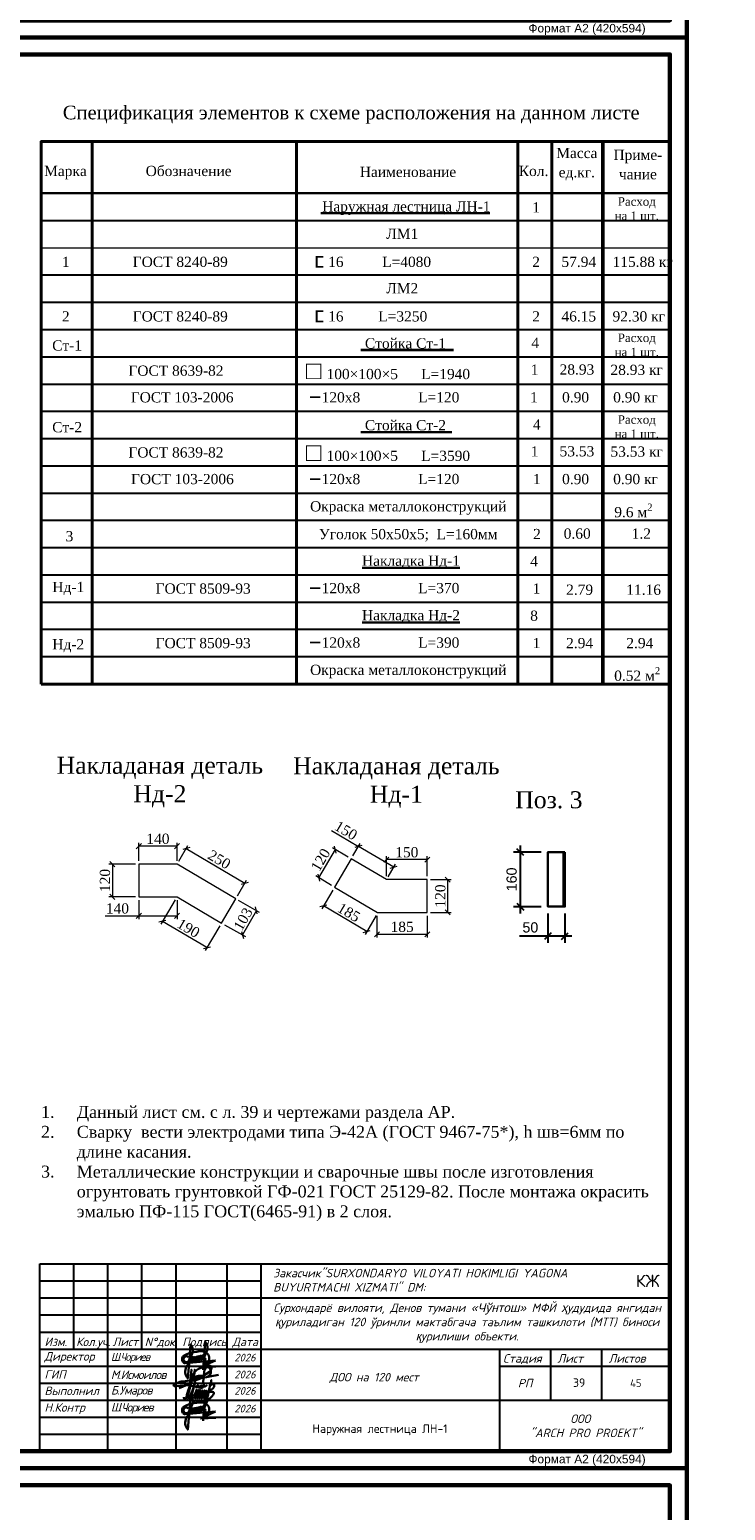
# Model space of a CAD drawing. Header units: millimetres. Extents: x 2063114 to 14983986, y -126020516 to 213791.
# Tile 145 of 256: x 2360492 to 2380922, y -1538238 to -1494772. Entities that reach past the tile are written whole.
import ezdxf
from ezdxf.enums import TextEntityAlignment as Align

# ---------------------------------------------------------------- set-up
doc = ezdxf.new("R2010")
doc.units = ezdxf.units.MM
doc.layers.get('Defpoints').update_dxf_attribs({"color": 6, "lineweight": 35})
for name, color, linetype, lineweight in [('0_Ном._пера__7', 7, 'Continuous', 30), ('TABL', 250, 'Continuous', 20), ('TEXT', 7, 'Continuous', 30), ('yol_Ном._пера__7', 7, 'Continuous', 30), ('АСО-Размеры-цепочки', 7, 'Continuous', 13), ('план', 7, 'Continuous', 20), ('Текст', 7, 'Continuous', 15), ('Фундаменты', 252, 'Continuous', 25)]:
    doc.layers.add(name, color=color, linetype=linetype, lineweight=lineweight)
doc.layers.add('_print', color=6, linetype='Continuous', lineweight=60, plot=False)
doc.styles.add('Ages', font='times.ttf')
doc.styles.add('GOST 2.304', font='isocpeur.ttf', dxfattribs={"oblique": 15})
doc.styles.add('PDF ISOCPEUR', font='isocpeur.ttf')
doc.styles.get("Standard").update_dxf_attribs({"font": 'arial.ttf'})
doc.styles.add('TIMES', font='times.ttf')
doc.styles.add('Times New Roman', font='times.ttf')
doc.styles.add('V@ler@Live', font='isocpeui.ttf')
doc.styles.add('СГЕНЕРИР_СТИЛЬ_1', font='times.ttf')
doc.styles.add('СГЕНЕРИР_СТИЛЬ_2', font='timesbd.ttf')
doc.dimstyles.new('10', dxfattribs={"dimtxt": 300, "dimasz": 200, "dimexe": 200, "dimexo": 200, "dimgap": 100, "dimtad": 1, "dimlfac": 0.1, "dimtxsty": 'Standard', "dimblk": 'OBLIQUE', "dimcen": 200, "dimdle": 200, "dimclrd": 256, "dimclre": 256, "dimclrt": 256, "dimadec": 0, "dimazin": 0, "dimtfac": 1, "dimtmove": 0, "dimatfit": 3, "dimldrblk": 'OBLIQUE', "dimfxl": 1, "dimlwd": -1, "dimlwe": -1, "dimarcsym": 0})
doc.dimstyles.new('Sabina 12.5', dxfattribs={"dimtxt": 300, "dimasz": 150, "dimexe": 100, "dimexo": 100, "dimgap": 63, "dimtad": 1, "dimdec": 0, "dimlfac": 0.125, "dimtxsty": 'Times New Roman', "dimblk": 'OBLIQUE', "dimcen": 100, "dimclrd": 256, "dimclre": 256, "dimclrt": 256, "dimadec": 0, "dimazin": 0, "dimtfac": 1, "dimtdec": 0, "dimtmove": 1, "dimatfit": 3, "dimfxl": 800, "dimfxlon": 1, "dimlwd": 13, "dimlwe": 13, "dimarcsym": 0})

# ---------------------------------------------------------------- blocks, each defined once
blk = doc.blocks.new('_Oblique')
at = {"color": 0, "linetype": 'ByBlock', "lineweight": -2}
blk.add_line((-0.5, -0.5), (0.5, 0.5), dxfattribs=at)
blk = doc.blocks.new('*D1098')
at = {"transparency": 16777216}
for p, q in [((2375510, -1518917), (2374700, -1518917)), ((2374900, -1518717), (2374900, -1520717)), ((2375510, -1520517), (2374700, -1520517))]:
    blk.add_line(p, q, dxfattribs=at)
at = {"layer": 'Defpoints', "color": 0, "lineweight": 30, "transparency": 16777216}
for p in [(2375710, -1518917), (2374900, -1520517), (2375710, -1520517)]:
    blk.add_point(p, dxfattribs=at)
at = {"transparency": 16777216, "xscale": 200, "yscale": 200, "zscale": 200}
for p, rotation in [((2374900, -1518917), 90), ((2374900, -1520517), 270)]:
    blk.add_blockref('_Oblique', p, dxfattribs=dict(at, rotation=rotation))
at = {"transparency": 16777216, "insert": (2374647, -1519717), "char_height": 300, "attachment_point": 5, "rotation": 90}
blk.add_mtext('160', dxfattribs=at)
blk = doc.blocks.new('*D1099')
at = {"transparency": 16777216}
for p, q in [((2375710, -1520717), (2375710, -1521580)), ((2376210, -1520717), (2376210, -1521580)), ((2375710, -1521380), (2374881, -1521380)), ((2376410, -1521380), (2375710, -1521380))]:
    blk.add_line(p, q, dxfattribs=at)
at = {"layer": 'Defpoints', "color": 0, "lineweight": 30, "transparency": 16777216}
for p in [(2375710, -1520517), (2376210, -1520517), (2375710, -1521380)]:
    blk.add_point(p, dxfattribs=at)
at = {"transparency": 16777216, "xscale": 200, "yscale": 200, "zscale": 200, "rotation": 180}
blk.add_blockref('_Oblique', (2375710, -1521380), dxfattribs=at)
at = {"transparency": 16777216, "xscale": 200, "yscale": 200, "zscale": 200}
blk.add_blockref('_Oblique', (2376210, -1521380), dxfattribs=at)
at = {"transparency": 16777216, "insert": (2375195, -1521127), "char_height": 300, "attachment_point": 5}
blk.add_mtext('50', dxfattribs=at)
blk = doc.blocks.new('*D1100')
at = {"linetype": 'Continuous', "lineweight": 13, "transparency": 16777216}
for p, q in [((2363699, -1519168), (2363699, -1518641)), ((2364821, -1519168), (2364821, -1518641)), ((2364821, -1518741), (2363699, -1518741))]:
    blk.add_line(p, q, dxfattribs=at)
at = {"layer": 'Defpoints', "color": 0, "lineweight": 30, "transparency": 16777216}
for p in [(2363699, -1518741), (2363699, -1519268), (2364821, -1519268)]:
    blk.add_point(p, dxfattribs=at)
at = {"lineweight": 13, "transparency": 16777216, "xscale": 150, "yscale": 150, "zscale": 150, "rotation": 180}
blk.add_blockref('_Oblique', (2363699, -1518741), dxfattribs=at)
at = {"lineweight": 13, "transparency": 16777216, "xscale": 150, "yscale": 150, "zscale": 150}
blk.add_blockref('_Oblique', (2364821, -1518741), dxfattribs=at)
at = {"transparency": 16777216, "insert": (2364260, -1518525), "char_height": 300, "attachment_point": 5, "style": 'Times New Roman'}
blk.add_mtext('140', dxfattribs=at)
blk = doc.blocks.new('*D1101')
at = {"linetype": 'Continuous', "lineweight": 13, "transparency": 16777216}
for p, q in [((2363599, -1519268), (2362821, -1519268)), ((2362921, -1519268), (2362921, -1520228)), ((2363599, -1520228), (2362821, -1520228))]:
    blk.add_line(p, q, dxfattribs=at)
at = {"layer": 'Defpoints', "color": 0, "lineweight": 30, "transparency": 16777216}
for p in [(2363699, -1519268), (2362921, -1520228), (2363699, -1520228)]:
    blk.add_point(p, dxfattribs=at)
at = {"lineweight": 13, "transparency": 16777216, "xscale": 150, "yscale": 150, "zscale": 150}
for p, rotation in [((2362921, -1519268), 90), ((2362921, -1520228), 270)]:
    blk.add_blockref('_Oblique', p, dxfattribs=dict(at, rotation=rotation))
at = {"transparency": 16777216, "insert": (2362706, -1519748), "char_height": 300, "attachment_point": 5, "rotation": 90, "style": 'Times New Roman'}
blk.add_mtext('120', dxfattribs=at)
blk = doc.blocks.new('*D1102')
at = {"linetype": 'Continuous', "lineweight": 13, "transparency": 16777216}
for p, q in [((2363699, -1520328), (2363699, -1520885)), ((2364821, -1520328), (2364821, -1520885)), ((2362709, -1520785), (2363699, -1520785)), ((2363699, -1520785), (2364821, -1520785))]:
    blk.add_line(p, q, dxfattribs=at)
at = {"layer": 'Defpoints', "color": 0, "lineweight": 30, "transparency": 16777216}
for p in [(2363699, -1520228), (2364821, -1520228), (2364821, -1520785)]:
    blk.add_point(p, dxfattribs=at)
at = {"lineweight": 13, "transparency": 16777216, "xscale": 150, "yscale": 150, "zscale": 150, "rotation": 180}
blk.add_blockref('_Oblique', (2363699, -1520785), dxfattribs=at)
at = {"lineweight": 13, "transparency": 16777216, "xscale": 150, "yscale": 150, "zscale": 150}
blk.add_blockref('_Oblique', (2364821, -1520785), dxfattribs=at)
at = {"transparency": 16777216, "insert": (2363070, -1520570), "char_height": 300, "attachment_point": 5, "style": 'Times New Roman'}
blk.add_mtext('140', dxfattribs=at)
blk = doc.blocks.new('*D1103')
at = {"linetype": 'Continuous', "lineweight": 13, "transparency": 16777216}
for p, q in [((2364871, -1519182), (2365141, -1518725)), ((2365090, -1518811), (2366813, -1519827)), ((2366594, -1520197), (2366864, -1519741))]:
    blk.add_line(p, q, dxfattribs=at)
at = {"layer": 'Defpoints', "color": 0, "lineweight": 30, "transparency": 16777216}
for p in [(2364821, -1519268), (2366813, -1519827), (2366544, -1520284)]:
    blk.add_point(p, dxfattribs=at)
at = {"lineweight": 13, "transparency": 16777216, "xscale": 150, "yscale": 150, "zscale": 150}
for p, rotation in [((2365090, -1518811), 149.4897625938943), ((2366813, -1519827), 329.4897625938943)]:
    blk.add_blockref('_Oblique', p, dxfattribs=dict(at, rotation=rotation))
at = {"transparency": 16777216, "insert": (2366061, -1519133), "char_height": 300, "attachment_point": 5, "rotation": 329.4898, "style": 'Times New Roman'}
blk.add_mtext('250', dxfattribs=at)
blk = doc.blocks.new('*D1104')
at = {"linetype": 'Continuous', "lineweight": 13, "transparency": 16777216}
for p, q in [((2366618, -1520325), (2367237, -1520675)), ((2367150, -1520626), (2366743, -1521346)), ((2366211, -1521045), (2366830, -1521395))]:
    blk.add_line(p, q, dxfattribs=at)
at = {"layer": 'Defpoints', "color": 0, "lineweight": 30, "transparency": 16777216}
for p in [(2366531, -1520276), (2366124, -1520996), (2366743, -1521346)]:
    blk.add_point(p, dxfattribs=at)
at = {"lineweight": 13, "transparency": 16777216, "xscale": 150, "yscale": 150, "zscale": 150}
for p, rotation in [((2367150, -1520626), 60.51782099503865), ((2366743, -1521346), 240.5178209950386)]:
    blk.add_blockref('_Oblique', p, dxfattribs=dict(at, rotation=rotation))
at = {"transparency": 16777216, "insert": (2366759, -1520880), "char_height": 300, "attachment_point": 5, "rotation": 60.5178, "style": 'Times New Roman'}
blk.add_mtext('103', dxfattribs=at)
blk = doc.blocks.new('*D896')
at = {"linetype": 'Continuous', "lineweight": 13, "transparency": 16777216}
for p, q in [((2364767, -1520312), (2364341, -1521034)), ((2365698, -1521718), (2364392, -1520948)), ((2366073, -1521082), (2365647, -1521804))]:
    blk.add_line(p, q, dxfattribs=at)
at = {"layer": 'Defpoints', "color": 0, "lineweight": 30, "transparency": 16777216}
for p in [(2364817, -1520226), (2364392, -1520948), (2366124, -1520996)]:
    blk.add_point(p, dxfattribs=at)
at = {"lineweight": 13, "transparency": 16777216, "xscale": 150, "yscale": 150, "zscale": 150}
for p, rotation in [((2364392, -1520948), 149.4763338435), ((2365698, -1521718), 329.4763338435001)]:
    blk.add_blockref('_Oblique', p, dxfattribs=dict(at, rotation=rotation))
at = {"transparency": 16777216, "insert": (2365155, -1521147), "char_height": 300, "attachment_point": 5, "rotation": 329.4763, "style": 'Times New Roman'}
blk.add_mtext('190', dxfattribs=at)
blk = doc.blocks.new('*D1105')
at = {"linetype": 'Continuous', "lineweight": 13, "transparency": 16777216}
for p, q in [((2369467, -1518839), (2368979, -1519666)), ((2369848, -1519064), (2369381, -1518788)), ((2369360, -1519891), (2368893, -1519616))]:
    blk.add_line(p, q, dxfattribs=at)
at = {"layer": 'Defpoints', "color": 0, "lineweight": 30, "transparency": 16777216}
for p in [(2369934, -1519114), (2368979, -1519666), (2369447, -1519942)]:
    blk.add_point(p, dxfattribs=at)
at = {"lineweight": 13, "transparency": 16777216, "xscale": 150, "yscale": 150, "zscale": 150}
for p, rotation in [((2369467, -1518839), 59.48976259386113), ((2368979, -1519666), 239.4897625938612)]:
    blk.add_blockref('_Oblique', p, dxfattribs=dict(at, rotation=rotation))
at = {"transparency": 16777216, "insert": (2369037, -1519143), "char_height": 300, "attachment_point": 5, "rotation": 59.4898, "style": 'Times New Roman'}
blk.add_mtext('120', dxfattribs=at)
blk = doc.blocks.new('*D1106')
at = {"linetype": 'Continuous', "lineweight": 13, "transparency": 16777216}
for p, q in [((2369360, -1518285), (2370149, -1518749)), ((2369985, -1519028), (2370200, -1518663)), ((2371183, -1519359), (2370149, -1518749)), ((2371018, -1519638), (2371234, -1519272))]:
    blk.add_line(p, q, dxfattribs=at)
at = {"layer": 'Defpoints', "color": 0, "lineweight": 30, "transparency": 16777216}
for p in [(2370149, -1518749), (2369934, -1519114), (2370968, -1519724)]:
    blk.add_point(p, dxfattribs=at)
at = {"lineweight": 13, "transparency": 16777216, "xscale": 150, "yscale": 150, "zscale": 150}
for p, rotation in [((2370149, -1518749), 149.4897625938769), ((2371183, -1519359), 329.4897625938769)]:
    blk.add_blockref('_Oblique', p, dxfattribs=dict(at, rotation=rotation))
at = {"transparency": 16777216, "insert": (2369781, -1518282), "char_height": 300, "attachment_point": 5, "rotation": 329.4898, "style": 'Times New Roman'}
blk.add_mtext('150', dxfattribs=at)
blk = doc.blocks.new('*D1107')
at = {"linetype": 'Continuous', "lineweight": 13, "transparency": 16777216}
for p, q in [((2369396, -1520028), (2369068, -1520584)), ((2370391, -1521247), (2369119, -1520497)), ((2370668, -1520777), (2370341, -1521333))]:
    blk.add_line(p, q, dxfattribs=at)
at = {"layer": 'Defpoints', "color": 0, "lineweight": 30, "transparency": 16777216}
for p in [(2369447, -1519942), (2369119, -1520497), (2370719, -1520691)]:
    blk.add_point(p, dxfattribs=at)
at = {"lineweight": 13, "transparency": 16777216, "xscale": 150, "yscale": 150, "zscale": 150}
for p, rotation in [((2369119, -1520497), 149.4897625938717), ((2370391, -1521247), 329.4897625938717)]:
    blk.add_blockref('_Oblique', p, dxfattribs=dict(at, rotation=rotation))
at = {"transparency": 16777216, "insert": (2369865, -1520686), "char_height": 300, "attachment_point": 5, "rotation": 329.4898, "style": 'Times New Roman'}
blk.add_mtext('185', dxfattribs=at)
blk = doc.blocks.new('*D1108')
at = {"linetype": 'Continuous', "lineweight": 13, "transparency": 16777216}
for p, q in [((2370691, -1520784), (2370691, -1521426)), ((2372168, -1520784), (2372168, -1521426)), ((2370691, -1521326), (2372168, -1521326))]:
    blk.add_line(p, q, dxfattribs=at)
at = {"layer": 'Defpoints', "color": 0, "lineweight": 30, "transparency": 16777216}
for p in [(2370691, -1520684), (2372168, -1520684), (2372168, -1521326)]:
    blk.add_point(p, dxfattribs=at)
at = {"lineweight": 13, "transparency": 16777216, "xscale": 150, "yscale": 150, "zscale": 150, "rotation": 180}
blk.add_blockref('_Oblique', (2370691, -1521326), dxfattribs=at)
at = {"lineweight": 13, "transparency": 16777216, "xscale": 150, "yscale": 150, "zscale": 150}
blk.add_blockref('_Oblique', (2372168, -1521326), dxfattribs=at)
at = {"transparency": 16777216, "insert": (2371429, -1521110), "char_height": 300, "attachment_point": 5, "style": 'Times New Roman'}
blk.add_mtext('185', dxfattribs=at)
blk = doc.blocks.new('*D1109')
at = {"linetype": 'Continuous', "lineweight": 13, "transparency": 16777216}
for p, q in [((2370968, -1519624), (2370968, -1519037)), ((2372168, -1519624), (2372168, -1519037)), ((2372168, -1519137), (2370968, -1519137))]:
    blk.add_line(p, q, dxfattribs=at)
at = {"layer": 'Defpoints', "color": 0, "lineweight": 30, "transparency": 16777216}
for p in [(2370968, -1519137), (2370968, -1519724), (2372168, -1519724)]:
    blk.add_point(p, dxfattribs=at)
at = {"lineweight": 13, "transparency": 16777216, "xscale": 150, "yscale": 150, "zscale": 150, "rotation": 180}
blk.add_blockref('_Oblique', (2370968, -1519137), dxfattribs=at)
at = {"lineweight": 13, "transparency": 16777216, "xscale": 150, "yscale": 150, "zscale": 150}
blk.add_blockref('_Oblique', (2372168, -1519137), dxfattribs=at)
at = {"transparency": 16777216, "insert": (2371568, -1518921), "char_height": 300, "attachment_point": 5, "style": 'Times New Roman'}
blk.add_mtext('150', dxfattribs=at)
blk = doc.blocks.new('*D897')
at = {"linetype": 'Continuous', "lineweight": 13, "transparency": 16777216}
for p, q in [((2372268, -1519724), (2372869, -1519724)), ((2372769, -1520684), (2372769, -1519724)), ((2372268, -1520684), (2372869, -1520684))]:
    blk.add_line(p, q, dxfattribs=at)
at = {"layer": 'Defpoints', "color": 0, "lineweight": 30, "transparency": 16777216}
for p in [(2372168, -1519724), (2372769, -1519724), (2372168, -1520684)]:
    blk.add_point(p, dxfattribs=at)
at = {"lineweight": 13, "transparency": 16777216, "xscale": 150, "yscale": 150, "zscale": 150}
for p, rotation in [((2372769, -1519724), 90), ((2372769, -1520684), 270)]:
    blk.add_blockref('_Oblique', p, dxfattribs=dict(at, rotation=rotation))
at = {"transparency": 16777216, "insert": (2372553, -1520204), "char_height": 300, "attachment_point": 5, "rotation": 90, "style": 'Times New Roman'}
blk.add_mtext('120', dxfattribs=at)
blk = doc.blocks.new('*U1590')
at = {"color": 0, "ltscale": 25}
blk.add_lwpolyline([(-59400, 42000), (0, 42000), (0, 0), (-59400, 0)], close=True, dxfattribs=at)
at = {"color": 0, "lineweight": 60, "ltscale": 25}
blk.add_lwpolyline([(-57400, 41500), (-500, 41500), (-500, 500), (-57400, 500)], close=True, dxfattribs=at)
at = {"color": 0, "insert": (-2932, 396), "char_height": 250, "width": 4526.16, "attachment_point": 2}
blk.add_mtext('Формат А2 (420х594)', dxfattribs=at)
blk = doc.blocks.new('A$Ceb54b23e')
at = {"color": 5, "lineweight": 30, "ltscale": 0.1}
for p, q in [((-12.57, -11.1), (7.26, -9.39)), ((7.26, -9.39), (-2.6, -13.87)), ((-2.6, -13.87), (7.49, -13.43))]:
    blk.add_line(p, q, dxfattribs=at)
at = {"color": 5, "lineweight": 30, "ltscale": 0.1, "flags": 128}
for points in [[(-10.2, -9.67), (-8.52, -5.97, 0.342251), (-9.14, 1.03), (-10.34, -14.39)], [(-1.14, -9.14), (1.12, -4.18, 0.342251), (0.5, 2.82), (-0.93, -15.6)], [(-9.81, -10.51), (-11.91, -13.54, 0.28279), (-11, -21.19), (-9.61, -5.79)], [(-9.81, -10.51), (-9.44, -8.24, -0.681159), (-8.23, -7.98), (-8.62, -10.62)], [(-8.62, -10.63), (-8.17, -7.86, -0.681159), (-6.97, -7.6), (-7.35, -10.24)], [(-7.4, -10.51), (-6.95, -7.75, -0.681159), (-5.74, -7.48), (-6.13, -10.13)], [(-6.15, -10.27), (-5.7, -7.5, -0.681159), (-4.49, -7.24), (-4.88, -9.88)], [(-4.9, -10.02), (-4.45, -7.25, -0.681159), (-3.25, -6.99), (-3.63, -9.64)], [(-3.64, -9.64), (-3.19, -6.88, -0.681159), (-1.98, -6.62), (-2.37, -9.26)], [(-2.41, -9.53), (-1.96, -6.76, -0.681159), (-0.75, -6.5), (-1.14, -9.14)]]:
    blk.add_lwpolyline(points, format="xyb", dxfattribs=at)
at = {"color": 5, "lineweight": 30, "ltscale": 0.1}
for centre, radius, start, end in [((-11.53, -8.6), 3.14, 145.20054, 214.39775), ((-6.97, -15.76), 11.45, 107.92907, 128.55015), ((-11.81, -8.63), 1.91, 91.31881, 327.17595), ((-11.74, -7.9), 1.19, 28.74852, 95.44504), ((4.48, -62.51), 59.56, 97.39589, 104.56598), ((-2.27, -9.29), 5.91, 38.72853, 98.93361), ((0.01, -8.8), 3.01, 257.73222, 354.12117), ((-0.18, -10.53), 1.3, 249.35584, 101.75822), ((-0.31, -8.48), 0.874, 261.08847, 90.02558), ((-1.42, -8.11), 4.53, 347.3913, 33.89819), ((-12.85, -9.67), 1.46, 208.97145, 280.81106)]:
    blk.add_arc(centre, radius, start, end, dxfattribs=at)
blk = doc.blocks.new('0651961')
at = {"color": 5, "lineweight": 30, "ltscale": 5}
for points in [[(5137317, -541320, 0.2715751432), (5382614, -248941, 0.2715751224), (5247219, 107884, 0.1639156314), (4609277, 40182, 0.0814145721), (4339755, -141506, 0.0814145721), (4142343, -399733, 0.5482657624), (4316023, -672030, 0.0177008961), (4712274, -564290), (5289922, -193920, 0.2550391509), (5420947, 170315, 0.2380928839), (5234407, 214137, 0.2534934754), (4912304, -193484), (4857022, -909949, -0.0677849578), (4891110, -1058859, -0.0661204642), (4884797, -1207770, -0.2588071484), (4704209, -1307956, -0.0421462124), (4668516, -1304942), (3851592, -1120468), (2972301, -1180746, -0.1909887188), (2886198, -1173851, -0.1909887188), (2828209, -1109833, -0.0859708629), (3157608, -918703, -0.0859708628), (3532102, -849502), (5902229, -394466)], [(3206207, -1307066), (3867804, -1032897, 0.2811521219), (3971617, -862869), (4043335, -58764), (3989253, -665135), (4215347, -579925), (4274470, -57353), (4189082, -812073)]]:
    blk.add_lwpolyline(points, format="xyb", dxfattribs=at)
for points in [[(4222872, -513416), (4189082, -812073), (4309366, -773304), (4343156, -474647)], [(4343156, -474647), (4309366, -773304), (4429650, -734535), (4463439, -435878)], [(4463439, -435878), (4429650, -734535), (4549933, -695766), (4583723, -397109)], [(4583723, -397109), (4549933, -695766), (4670217, -656997), (4700833, -397440)]]:
    blk.add_lwpolyline(points, dxfattribs=at)
blk = doc.blocks.new('A$Cb977a79e')
at = {"color": 5, "lineweight": 30}
blk.add_open_spline([(548, 429), (550, 418), (553, 396), (564, 386), (626, 392), (622, 434), (622, 479), (756, 865), (734, 788), (778, 927), (614, 357), (673, 405), (701, 400), (861, 828), (836, 827), (737, 402), (763, 392), (806, 405), (896, 676), (874, 574), (827, 388), (858, 386), (956, 684), (927, 558), (885, 387), (915, 386), (1002, 672), (972, 547), (933, 386), (970, 387), (1059, 660), (1027, 538), (996, 387), (1026, 387), (1102, 661), (1078, 532), (1060, 451), (1065, 379), (1062, 539), (1106, 661), (1046, 399), (1086, 399), (1148, 656), (1126, 536), (1112, 402), (1114, 395), (1144, 650), (1127, 544), (1104, 380), (1143, 413), (1160, 420), (1127, 264), (1135, 291), (1269, 919), (1263, 846), (1236, 770), (1216, 677), (1243, 753), (1339, 783), (1342, 676), (1241, 606), (1144, 555), (1313, 575), (1358, 512), (1212, 380), (1139, 314)], degree=3, knots=[0, 0, 0, 0, 1, 2, 3, 4, 5, 6, 7, 7.047701, 8, 9, 10, 11, 11.055697, 12, 13, 14, 15, 16, 17, 18, 19, 20, 21, 22, 23, 24, 25, 26, 27, 28, 29, 30, 31, 32, 33, 34, 35, 36, 37, 38, 39, 40, 41, 42, 43, 44, 45, 45.157491, 45.43525, 46, 47, 48, 49, 50, 51, 52, 53, 54, 55, 56, 57, 58, 59, 59, 59, 59], dxfattribs=at)
for points in [[(876, 664), (884, 753), (933, 709), (966, 688), (1004, 756), (1083, 670), (1156, 738)], [(801, 313), (838, 358), (886, 314), (919, 292), (958, 361), (1036, 275), (1100, 346)]]:
    blk.add_open_spline(points, degree=3, dxfattribs=at)
blk = doc.blocks.new('shtammp')
for p, q in [((2284257, -164060), (2302757, -164060)), ((2284257, -169560), (2284257, -164060)), ((2285257, -166560), (2285257, -164060)), ((2286257, -169560), (2286257, -164060)), ((2287257, -166560), (2287257, -164060)), ((2288257, -169560), (2288257, -164060)), ((2289757, -169560), (2289757, -164060)), ((2290757, -169560), (2290757, -164060)), ((2302757, -164060), (2302757, -169560)), ((2290757, -165060), (2302757, -165060)), ((2284257, -166060), (2290757, -166060)), ((2284257, -166560), (2290757, -166560)), ((2290757, -166560), (2302757, -166560)), ((2297757, -166560), (2297757, -169560)), ((2299257, -168060), (2299257, -166560)), ((2300757, -168060), (2300757, -166560)), ((2297757, -167060), (2302757, -167060)), ((2290757, -168060), (2302757, -168060)), ((2284257, -169560), (2302757, -169560))]:
    blk.add_line(p, q)
for points in [[(2284257, -164560), (2290757, -164560)], [(2284257, -165060), (2290757, -165060)], [(2284257, -165560), (2290757, -165560)], [(2284257, -167060), (2290757, -167060)], [(2284257, -167560), (2290757, -167560)], [(2284257, -168060), (2290757, -168060)], [(2284257, -168560), (2290757, -168560)], [(2284257, -169060), (2290757, -169060)]]:
    blk.add_lwpolyline(points)
at = {"ltscale": 100, "xscale": 44.85990809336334, "yscale": 44.85990809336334, "zscale": 44.85990809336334}
for p in [(2289092, -166472), (2289092, -167972)]:
    blk.add_blockref('A$Ceb54b23e', p, dxfattribs=at)
at = {"xscale": 0.0004276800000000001, "yscale": 0.0004276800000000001, "zscale": 0.0004276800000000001}
blk.add_blockref('0651961', (2286977, -167145), dxfattribs=at)
at = {"ltscale": 25, "xscale": 1.13408174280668, "yscale": 1.13408174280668, "zscale": 1.13408174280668}
blk.add_blockref('A$Cb977a79e', (2287861, -168457), dxfattribs=at)
at = {"style": 'GOST 2.304', "oblique": 15}
for s, p in [('Изм.   ', (2284395, -166473)), ('Кол.уч.', (2285323, -166473)), ('Лист', (2286391, -166473)), ('N%%dдок.', (2287337, -166475)), ('Подпись', (2288441, -166473)), ('Дата', (2289909, -166473)), ('Лист  ', (2299457, -166960)), ('Листов ', (2300957, -166960))]:
    blk.add_text(s, height=250, dxfattribs=at).set_placement(p)
at = {"style": 'GOST 2.304', "oblique": 15, "width": 1.019608}
blk.add_text('Стадия ', height=250, dxfattribs=at).set_placement((2297857, -166960), (2299157, -166960), align=Align.FIT)
at = {"style": 'GOST 2.304', "oblique": 15}
blk.add_text('РП', height=250, dxfattribs=at).set_placement((2298507, -167560), align=Align.MIDDLE)
at = {"style": 'GOST 2.304'}
for s, insert, char_height, width, attachment_point in [('{\\C256;\\c0;Закасчик"SURXONDARYO VILOYATI HOKIMLIGI YAGONA BUYURTMACHI XIZMATI" DM:}', (2291109, -164539), 250, 10736.65, 4), ('{\\C250;\\c2432280;Сурхондарё вилояти, Денов тумани «\\fArial|b0|i0|c204|p34;Чўнтош\\fISOCPEUR|b0|i0|c204|p34;» МФЙ \\fArial|b0|i0|c204|p34;ҳ\\fISOCPEUR|b0|i0|c204|p34;удудида янгидан \\fArial|b0|i0|c204|p34;қ\\fISOCPEUR|b0|i0|c204|p34;уриладиган 120 ўринли мактабгача таълим ташкилоти (МТТ) биноси \\fArial|b0|i0|c204|p34;қ\\fISOCPEUR|b0|i0|c204|p34;урилиши объекти.}', (2296806, -165801), 250, 11430.2, 5), ('2026', (2290281, -166810), 225, 900, 5), ('2026', (2290281, -167307), 225, 900, 5), ('2026', (2290281, -167787), 225, 900, 5), ('2026', (2290281, -168308), 225, 900, 5), ('ООО\\P  "ARCH PRO PROEKT" ', (2300128, -168814), 250, 5588.09, 5)]:
    blk.add_mtext(s, dxfattribs=dict(at, insert=insert, char_height=char_height, width=width, attachment_point=attachment_point))
at = {"linetype": 'Continuous', "char_height": 225, "style": 'PDF ISOCPEUR'}
for s, insert, width, attachment_point in [('{\\H1.6x;КЖ }', (2302457, -164560), 11400, 6), ('45', (2301757, -167560), 1900, 5)]:
    blk.add_mtext(s, dxfattribs=dict(at, insert=insert, width=width, attachment_point=attachment_point))
at = {"attachment_point": 4, "style": 'GOST 2.304'}
for s, insert, char_height in [('Директор', (2284393, -166810), 250), ('{\\T0.8;\\C7;Ш.Чориев}', (2286344, -166823), 230), ('ГИП', (2284393, -167307), 250), ('{\\T0.9;М.Исмоилов }', (2286344, -167314), 250), ('{\\C256;\\c0;ДОО на 120 мест}', (2292765, -167410), 250), ('Выполнил', (2284393, -167787), 250), ('{\\T0.9;Б.Умаров}', (2286344, -167805), 250), ('Н.Контр', (2284393, -168308), 250), ('{\\T0.8;\\C7;Ш.Чориев}', (2286344, -168302), 250)]:
    blk.add_mtext(s, dxfattribs=dict(at, insert=insert, char_height=char_height))

msp = doc.modelspace()

# ---------------------------------------------------------------- linework, layer by layer
at = {"lineweight": 30}
for p, q in [((2369045.1136, -1500156.3675), (2374008.4412, -1500156.3675)), ((2370217.44367, -1506585.96642), (2372890.58991, -1506585.96642))]:
    msp.add_line(p, q, dxfattribs=at)
at = {"lineweight": 35}
msp.add_line((2370219.14313, -1504168.50359), (2372942.48972, -1504168.50359), dxfattribs=at)
at = {"lineweight": 40}
msp.add_line((2379327.00975, -1513984.84731), (2360827.00975, -1513984.84731), dxfattribs=at)
for points in [[(2379327.00975, -1498060.83261), (2360827.00975, -1498060.83261), (2360827.00975, -1513984.84731)], [(2362327.00975, -1513984.84731), (2362327.00975, -1498060.71871)], [(2368327.00975, -1513984.84731), (2368327.00975, -1498060.71871)], [(2374827.00975, -1513984.84731), (2374827.00975, -1498060.83261)], [(2375827.00975, -1513984.84731), (2375827.00975, -1498060.71871)]]:
    msp.add_lwpolyline(points, dxfattribs=at)
at = {"lineweight": 50}
msp.add_lwpolyline([(2377327.00975, -1513984.84731), (2377327.00975, -1498060.71871)], dxfattribs=at)
at = {"lineweight": 20, "const_width": 50}
for points in [[(2369120.35457, -1501739.12497), (2368920.35457, -1501739.12497), (2368920.35457, -1501439.12497), (2369120.35457, -1501439.12497)], [(2368727.22475, -1505564.84739), (2369027.22475, -1505564.84739)], [(2368727.22475, -1507964.84739), (2369027.22475, -1507964.84739)], [(2368727.22475, -1511164.84739), (2369027.22475, -1511164.84739)], [(2368727.22475, -1512764.84739), (2369027.22475, -1512764.84739)]]:
    msp.add_lwpolyline(points, dxfattribs=at)
at = {"lineweight": 30}
msp.add_lwpolyline([(2376209.68926, -1518916.54624), (2376209.68926, -1520516.50384), (2375709.68926, -1520516.50384), (2375709.68926, -1518916.54624)], close=True, dxfattribs=at)
msp.add_lwpolyline([(2376159.68926, -1518916.54624), (2376159.68926, -1520516.50384)])
at = {"layer": '_print', "ltscale": 100}
for points in [[(2379792.08613, -1495001.43901), (2320392.08613, -1495001.43901), (2320392.08613, -1453001.43901), (2379792.08613, -1453001.43901)], [(2379792.08613, -1537001.43901), (2320392.08613, -1537001.43901), (2320392.08613, -1495001.43901), (2379792.08613, -1495001.43901)], [(2379792.08613, -1579001.43901), (2320392.08613, -1579001.43901), (2320392.08613, -1537001.43901), (2379792.08613, -1537001.43901)]]:
    msp.add_lwpolyline(points, close=True, dxfattribs=at)
at = {"layer": 'TABL'}
for p, q in [((2379327.00975, -1499560.71871), (2360827.00975, -1499560.71871)), ((2379327.00975, -1501184.84731), (2360827.00975, -1501184.84731))]:
    msp.add_line(p, q, dxfattribs=at)
at = {"layer": 'TABL', "lineweight": 25}
for p, q in [((2379327.00975, -1500384.84731), (2360827.00975, -1500384.84731)), ((2379327.00975, -1501984.84731), (2360827.00975, -1501984.84731)), ((2379327.00975, -1502784.84731), (2360827.00975, -1502784.84731)), ((2379327.00975, -1503584.84731), (2360827.00975, -1503584.84731)), ((2379327.00975, -1504384.84731), (2360827.00975, -1504384.84731)), ((2379327.00975, -1505184.84731), (2360827.00975, -1505184.84731)), ((2379327.00975, -1505984.84731), (2360827.00975, -1505984.84731)), ((2379327.00975, -1506784.84731), (2360827.00975, -1506784.84731)), ((2379327.00975, -1507584.84731), (2360827.00975, -1507584.84731)), ((2379327.00975, -1508384.84731), (2360827.00975, -1508384.84731)), ((2379327.00975, -1509184.84731), (2360827.00975, -1509184.84731)), ((2379327.00975, -1509984.84731), (2360827.00975, -1509984.84731)), ((2379327.00975, -1510784.84731), (2360827.00975, -1510784.84731)), ((2379327.00975, -1511584.84731), (2360827.00975, -1511584.84731)), ((2379327.00975, -1512384.84731), (2360827.00975, -1512384.84731)), ((2379327.00975, -1513184.84731), (2360827.00975, -1513184.84731))]:
    msp.add_line(p, q, dxfattribs=at)
at = {"layer": 'TABL', "const_width": 40}
msp.add_lwpolyline([(2379327.00975, -1499584.84731), (2360827.00975, -1499584.84731)], dxfattribs=at)
at = {"layer": 'TEXT', "const_width": 50}
msp.add_lwpolyline([(2369120.35457, -1503339.12497), (2368920.35457, -1503339.12497), (2368920.35457, -1503039.12497), (2369120.35457, -1503039.12497)], dxfattribs=at)
at = {"layer": 'АСО-Размеры-цепочки'}
for points in [[(2364820.65646, -1519268.28005), (2363699.13002, -1519268.28005), (2363699.13002, -1520228.28005), (2364820.65646, -1520228.28005), (2366123.76447, -1520996.18298), (2366543.66506, -1520283.6244)], [(2372167.71268, -1520683.67342), (2372167.71268, -1519723.67342), (2370967.71268, -1519723.67342), (2369933.90752, -1519114.46681), (2369446.5229, -1519941.54373), (2370705.89449, -1520683.67342)]]:
    msp.add_lwpolyline(points, close=True, dxfattribs=at)

# ---------------------------------------------------------------- block references
for name, p in [('*U1590', (2379792.08613, -1495001.43901)), ('*U1590', (2379792.08613, -1537001.43901)), ('shtammp', (76534.83464, -1366941.75506)), ('*U1590', (2379792.08613, -1579001.43901))]:
    msp.add_blockref(name, p)

# ---------------------------------------------------------------- texts
for s, insert, char_height, width, attachment_point, style in [('Ст-1', (2361155.45262, -1503892.77213), 300, 827.3576063, 1, 'Times New Roman'), ('  {\\H1.66667x;□\\H0.8x; }100×100×5      L=1940', (2368377.00975, -1504784.84731), 300, 6301.7079357, 4, 'Ages'), ('{\\H1.2x;1}', (2375320.04144, -1504752.81784), 250, 986.0633924, 5, 'Ages'), ('{\\H1.2x;28.93}', (2376563.12666, -1504752.81784), 250, 986.0633924, 5, 'Ages'), ('{\\H1.2x;28.93 кг}', (2378316.6531, -1504761.86675), 250, 2090.7129109, 5, 'Ages'), ('Ст-2', (2361155.45262, -1506292.77213), 300, 827.3576063, 1, 'Times New Roman'), ('Стойка Ст-2', (2371527.86371, -1506384.84731), 300, 6301.7079357, 5, 'Ages'), ('  {\\H1.66667x;□\\H0.8x; }100×100×5      L=3590', (2368377.00975, -1507184.84731), 300, 6301.7079357, 4, 'Ages'), ('{\\H1.2x;1}', (2375320.04144, -1507152.81784), 250, 986.0633924, 5, 'Ages'), ('{\\H1.2x;53.53 кг}', (2378316.6531, -1507161.86675), 250, 2090.7129109, 5, 'Ages'), ('3', (2361548.63698, -1509492.77213), 300, 827.3576063, 1, 'Times New Roman')]:
    msp.add_mtext(s, dxfattribs=dict(insert=insert, char_height=char_height, width=width, attachment_point=attachment_point, style=style))
at = {"color": 0, "insert": (2360827.00975, -1526367.2682), "char_height": 350, "width": 17944.4294896, "attachment_point": 1, "style": 'TIMES'}
msp.add_mtext('\\pi-1050,l1050,t1050;1.^IДанный лист см. c л. 39 и чертежами раздела АР.\\P2.^IСварку  вести электродами типа Э-42A (ГОСТ 9467-75*), h шв=6мм по длине касания.\\P3.^IМеталлические конструкции и сварочные швы после изготовления огрунтовать грунтовкой ГФ-021 ГОСТ 25129-82. После монтажа окрасить эмалью ПФ-115 ГОСТ(6465-91) в 2 слоя. ', dxfattribs=at)
at = {"color": 7, "lineweight": 30, "insert": (2370780.0428, -1535872.57035), "char_height": 250, "width": 7000, "attachment_point": 5}
msp.add_mtext('{\\fISOCPEUR|b0|i0|c204|p34;\\C0;Наружная лестница ЛН-1}', dxfattribs=at)
at = {"layer": '0_Ном._пера__7', "linetype": 'Continuous', "char_height": 500, "attachment_point": 5, "style": 'СГЕНЕРИР_СТИЛЬ_2'}
for s, insert in [('{\\fTimes New Roman|b0|i0|c204|p22;Накладаная деталь\\PНд-2}', (2364316.18373, -1516857.86334)), ('{\\fTimes New Roman|b0|i0|c204|p22;Накладаная деталь\\PНд-1}', (2371261.09096, -1516871.98452))]:
    msp.add_mtext(s, dxfattribs=dict(at, insert=insert))
at = {"layer": 'TEXT', "style": 'TIMES'}
for s, height, p in [('Спецификация элементов к схеме расположения на данном листе', 400, (2369935.29687, -1497406.4664)), ('Масса', 300, (2376559.39206, -1498542.89427)), ('Приме-', 300, (2378353.4177, -1498598.0413)), ('Марка', 300, (2361545.21134, -1499070.46794)), ('Обозначение', 300, (2365161.14239, -1499070.46794)), ('Наименование', 300, (2371602.41872, -1499098.0413)), ('Кол.', 300, (2375289.77365, -1499070.46794)), ('ед.кг.', 300, (2376559.39206, -1499109.56094)), ('чание', 300, (2378353.4177, -1499164.70796))]:
    msp.add_text(s, height=height, dxfattribs=at).set_placement(p, align=Align.CENTER)
for s, p in [('Наружная лестница ЛН-1', (2369083.78396, -1500114.84739)), ('1', (2375250.91676, -1500139.12497)), ('ЛМ1', (2370965.92401, -1500914.84739)), ('ГОСТ 8240-89', (2363520.35457, -1501739.12497)), ('  16          L=4080', (2369030.4642, -1501739.12497)), ('2', (2375250.91676, -1501739.12497)), ('57.94', (2376107.90368, -1501739.12497)), ('115.88 кг', (2377607.90368, -1501739.12497)), ('ЛМ2', (2370965.92401, -1502514.84739)), ('2', (2361440.82056, -1503339.12497)), ('ГОСТ 8240-89', (2363520.35457, -1503339.12497)), ('  16         L=3250', (2369030.4642, -1503339.12497)), ('2', (2375250.91676, -1503339.12497)), ('46.15', (2376107.90368, -1503339.12497)), ('92.30 кг', (2377607.90368, -1503339.12497)), ('4', (2375225.34393, -1504114.84739)), ('ГОСТ 103-2006', (2363462.72309, -1505714.84739)), ('   120х8               L=120', (2368727.22475, -1505714.84739)), ('1', (2375187.90441, -1505714.84739)), ('0.90', (2376127.22475, -1505714.84739)), ('0.90 кг', (2377627.22475, -1505714.84739)), ('4', (2375270.23783, -1506514.84739)), ('ГОСТ 103-2006', (2363469.49873, -1508114.84739)), ('   120х8               L=120', (2368727.22475, -1508114.84739)), ('1', (2375270.23783, -1508114.84739)), ('0.90', (2376127.22475, -1508114.84739)), ('0.90 кг', (2377627.22475, -1508114.84739)), ('Окраска металлоконструкций', (2368727.22475, -1508914.84739)), ('   120х8               L=370', (2368727.22475, -1511314.84739)), ('   120х8               L=390', (2368727.22475, -1512914.84739)), ('Окраска металлоконструкций', (2368727.22475, -1513714.84739))]:
    msp.add_text(s, height=300, dxfattribs=at).set_placement(p)
for s, insert, char_height, width, attachment_point in [('Расход \\Pна 1 шт.', (2378320.55584, -1500029.99741), 250, 2000, 5), ('Стойка Ст-1', (2371527.86371, -1503984.84731), 300, 6301.7079357, 5), ('Расход \\Pна 1 шт.', (2378320.55584, -1504029.99741), 250, 2000, 5), ('ГОСТ 8639-82', (2364789.20511, -1504784.84731), 300, 4824.3907198, 5), ('Расход \\Pна 1 шт.', (2378320.55584, -1506429.99741), 250, 2000, 5), ('ГОСТ 8639-82', (2364789.20511, -1507184.84731), 300, 4824.3907198, 5), ('53.53', (2376563.12666, -1507152.81784), 300, 986.0633924, 5), ('\\A1;9.6 м{\\H0.7x;\\S2^ ;}', (2377658.30512, -1508684.59925), 300, 1172.0894016, 1), ('\\A1;0.52 м{\\H0.7x;\\S2^ ;}', (2377656.79106, -1513484.59925), 300, 1394.6820476, 1)]:
    msp.add_mtext(s, dxfattribs=dict(at, insert=insert, char_height=char_height, width=width, attachment_point=attachment_point))
at = {"layer": 'yol_Ном._пера__7', "linetype": 'Continuous', "char_height": 300, "attachment_point": 4, "style": 'СГЕНЕРИР_СТИЛЬ_1'}
for s, insert in [('Уголок 50х50х5;  L=160мм', (2368985.00101, -1509615.52227)), ('0.60', (2376175.27946, -1509568.68776)), ('1.2', (2378170.77079, -1509568.68776)), ('{\\LНакладка Нд-1}', (2370252.5005, -1510405.95977)), ('4 ', (2375190.4967, -1510378.05951)), ('Нд-1', (2361159.44689, -1511178.05977)), ('{ГОСТ 8509-93}', (2364192.5014, -1511181.09678)), ('{1}', (2375264.58243, -1511178.0596)), ('2.79', (2376244.66994, -1511215.52187)), ('11.16', (2378012.41052, -1511215.52187)), ('{\\LНакладка Нд-2}', (2370252.5005, -1512005.95977)), ('Нд-2', (2361159.44689, -1512857.84084)), ('{ГОСТ 8509-93}', (2364192.5014, -1512781.09678)), ('{1}', (2375264.58243, -1512778.0596)), ('2.94', (2376244.66994, -1512783.13087)), ('2.94', (2378012.41052, -1512783.13087))]:
    msp.add_mtext(s, dxfattribs=dict(at, insert=insert))
for s, insert, width in [('2', (2375276.75966, -1509578.0596), 6.5794474), ('8', (2375190.4967, -1511978.05951), 124.2460145)]:
    msp.add_mtext(s, dxfattribs=dict(at, insert=insert, width=width))
at = {"layer": 'план', "color": 1, "linetype": 'Continuous', "lineweight": 20, "ltscale": 300, "insert": (2376447.73973, -1534362.69629), "char_height": 250, "width": 312.0384632, "attachment_point": 1, "style": 'V@ler@Live'}
msp.add_mtext('{\\fISOCPEUR|b0|i0|c204|p34;\\C256;39}', dxfattribs=at)
at = {"layer": 'Текст', "lineweight": 30, "ltscale": 10, "style": 'TIMES'}
msp.add_text('1', height=300, dxfattribs=at).set_placement((2361440.82056, -1501739.12497))
at = {"layer": 'Фундаменты', "color": 7, "linetype": 'Continuous', "lineweight": 30, "insert": (2375738.91154, -1517383.36373), "char_height": 500, "attachment_point": 5, "style": 'TIMES'}
msp.add_mtext('Поз. 3', dxfattribs=at)

# ---------------------------------------------------------------- dimensions: what is measured, and where the dimension line sits
for base, p1, p2, angle, picture, middle in [((2370149.05645, -1518749.36559), (2370967.71268, -1519723.67342), (2369933.90752, -1519114.46681), 149.489762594, '*D1106', (2369666.31081, -1518477.08818)), ((2364820.65646, -1520785.23494), (2363699.13002, -1520228.28005), (2364820.65646, -1520228.28005), 0, '*D1102', (2363070.17543, -1520817.61401))]:
    dim = msp.add_linear_dim(base=base, p1=p1, p2=p2, angle=angle, dimstyle='Sabina 12.5')
    dim.commit()
    dim.dimension.update_dxf_attribs({"geometry": picture, "text_midpoint": middle, "dimtype": 161})
for p1, p2, distance, picture, middle in [((2364820.65646, -1519268.28005), (2363699.13002, -1519268.28005), -527.33869, '*D1100', (2364259.89324, -1518525.34582)), ((2364820.65646, -1519268.28005), (2366543.66506, -1520283.6244), 530.37625, '*D1103', (2366060.88489, -1519133.26885)), ((2369933.90752, -1519114.46681), (2369446.5229, -1519941.54373), -542.12176, '*D1105', (2369037.41262, -1519143.31803)), ((2372167.71268, -1519723.67342), (2370967.71268, -1519723.67342), -587.14315, '*D1109', (2371567.71268, -1518920.93474)), ((2363699.13002, -1519268.28005), (2363699.13002, -1520228.28005), -777.74105, '*D1101', (2362705.79344, -1519748.28005)), ((2370718.81757, -1520691.28881), (2369446.5229, -1519941.54373), 645.13742, '*D1107', (2369864.59512, -1520686.48313)), ((2372167.71268, -1520683.67342), (2372167.71268, -1519723.67342), -601.13525, '*D897', (2372553.2524, -1520203.67342)), ((2366123.76447, -1520996.18298), (2364817.42109, -1520225.96094), 838.12471, '*D896', (2365154.63352, -1521146.95806)), ((2366530.87824, -1520276.08931), (2366123.76447, -1520996.18298), 710.92383, '*D1104', (2366758.509, -1520879.91337)), ((2370690.89449, -1520683.67342), (2372167.71268, -1520683.67342), -642.13735, '*D1108', (2371429.30359, -1521110.21524))]:
    dim = msp.add_aligned_dim(p1=p1, p2=p2, distance=distance, dimstyle='Sabina 12.5')
    dim.commit()
    dim.dimension.update_dxf_attribs({"geometry": picture, "text_midpoint": middle})
for base, p1, angle, picture, middle in [((2374899.75156, -1520516.50384), (2375709.68926, -1518916.54624), 90, '*D1098', (2374646.57967, -1519716.52504)), ((2375709.68926, -1521380.32944), (2376209.68926, -1520516.50384), 180, '*D1099', (2375195.33046, -1521127.15755))]:
    dim = msp.add_linear_dim(base=base, p1=p1, p2=(2375709.68926, -1520516.50384), angle=angle, dimstyle='10')
    dim.commit()
    dim.dimension.update_dxf_attribs({"geometry": picture, "text_midpoint": middle})

doc.saveas('drawing.dxf')
